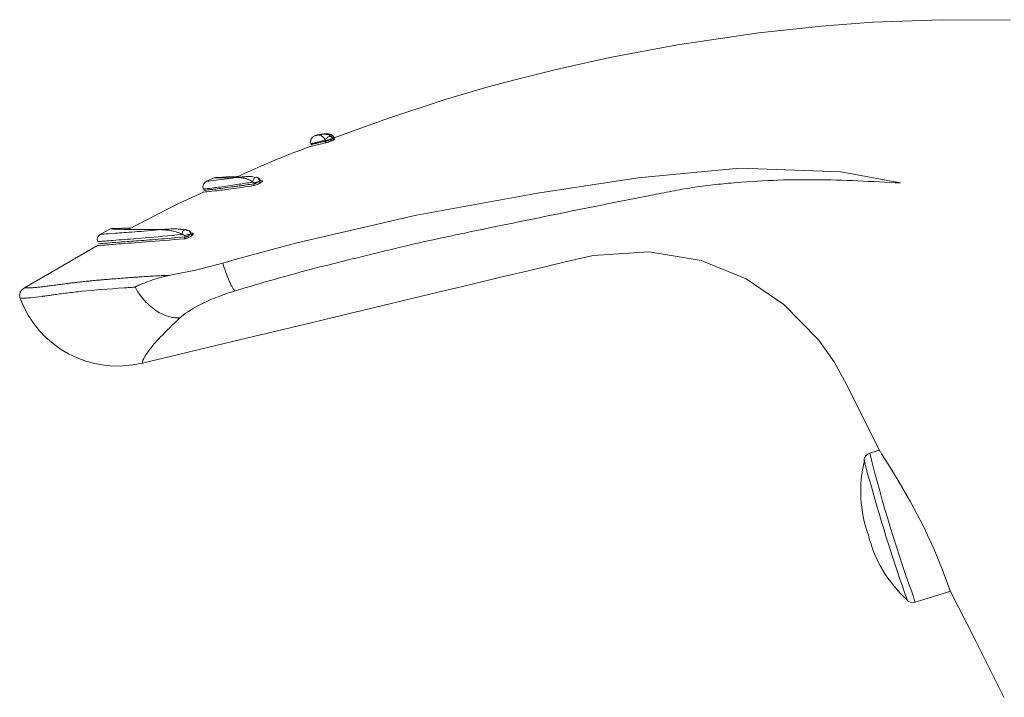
# Model space of a CAD drawing. Header units: millimetres. Extents: x 220.184 to 220.327, y 142.8 to 143.061.
# Tile 1 of 5: x 220.184 to 220.243, y 142.864 to 142.905. Entities that reach past the tile are written whole.
import ezdxf

# ---------------------------------------------------------------- set-up
doc = ezdxf.new("R2010")
doc.units = ezdxf.units.MM
doc.layers.add('SANINDUSA', color=3, linetype='Continuous')

msp = doc.modelspace()

# ---------------------------------------------------------------- linework, layer by layer
at = {"layer": 'SANINDUSA', "linetype": 'Continuous', "lineweight": 15}
for p, q in [((220.2015038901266, 142.8984538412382), (220.2014438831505, 142.8984434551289)), ((220.2019906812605, 142.8984973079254), (220.2019410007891, 142.898487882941)), ((220.2019939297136, 142.8980804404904), (220.201987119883, 142.8981041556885)), ((220.1952665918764, 142.8958666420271), (220.1948059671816, 142.8956597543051)), ((220.1975233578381, 142.8959492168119), (220.1972736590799, 142.8959364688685)), ((220.1976652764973, 142.8955027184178), (220.1976519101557, 142.8955493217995)), ((220.1890062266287, 142.8927738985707), (220.1883937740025, 142.8924499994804)), ((220.1934882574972, 142.8922887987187), (220.1934633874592, 142.8923755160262)), ((220.1882212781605, 142.8917730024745), (220.1838163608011, 142.8892125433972)), ((220.2354271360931, 142.8794122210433), (220.2348305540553, 142.8792298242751)), ((220.237578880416, 142.8702405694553), (220.239715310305, 142.8708937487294))]:
    msp.add_line(p, q, dxfattribs=at)
at = {"layer": 'SANINDUSA', "linetype": 'Continuous', "lineweight": 15, "flags": 128}
for points in [[(220.2433056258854, 142.9053909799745), (220.2392019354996, 142.9054102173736), (220.234988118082, 142.9052545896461), (220.2319152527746, 142.9050286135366), (220.2281351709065, 142.9046209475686), (220.2232156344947, 142.903894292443), (220.2191366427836, 142.9031215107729), (220.2159033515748, 142.9023934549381), (220.213495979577, 142.9017960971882), (220.211793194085, 142.9013476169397), (220.2091937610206, 142.9005896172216), (220.2055706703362, 142.8993752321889), (220.202436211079, 142.8982503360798)], [(220.1957845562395, 142.8907137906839), (220.1966736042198, 142.8909712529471), (220.2002460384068, 142.8919443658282), (220.2074718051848, 142.8936071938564), (220.2147671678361, 142.8949380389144), (220.2208470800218, 142.8958674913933), (220.2269698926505, 142.8964355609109), (220.2330772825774, 142.8962214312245), (220.2366937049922, 142.8955521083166), (220.2366938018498, 142.8955520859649)], [(220.1955809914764, 142.8958764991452), (220.1954168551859, 142.8959016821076), (220.1952585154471, 142.8958651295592)], [(220.1967487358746, 142.8959676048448), (220.1962122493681, 142.8959334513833), (220.1955357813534, 142.8958852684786)], [(220.1945751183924, 142.8949746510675), (220.1929922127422, 142.8942515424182), (220.190072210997, 142.8927472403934)], [(220.1893065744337, 142.8928104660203), (220.1891451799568, 142.8928265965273), (220.1889930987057, 142.8927808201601)], [(220.1938801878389, 142.8925099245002), (220.1938804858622, 142.8925122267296), (220.1938632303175, 142.8925363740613)], [(220.1909360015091, 142.884677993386), (220.1964417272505, 142.8859958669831), (220.2011059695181, 142.8871131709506), (220.2049446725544, 142.8880333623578), (220.2087843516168, 142.888947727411), (220.2105072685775, 142.8893584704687), (220.2123904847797, 142.889812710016), (220.214385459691, 142.8902940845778), (220.216448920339, 142.8907883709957), (220.2181383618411, 142.891176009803), (220.2215141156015, 142.8913982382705), (220.224644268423, 142.8908626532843), (220.2273624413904, 142.8897531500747), (220.2296521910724, 142.8882189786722), (220.2317412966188, 142.8860865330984), (220.2326798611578, 142.8847418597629), (220.2335372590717, 142.88315070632), (220.2354654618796, 142.8793221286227)], [(220.1926139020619, 142.8899744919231), (220.1941387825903, 142.8902838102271), (220.1957845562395, 142.8907138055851)], [(220.2354731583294, 142.8793260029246), (220.2355458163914, 142.8791899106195), (220.2359348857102, 142.8785699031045), (220.2365404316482, 142.8775929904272), (220.2372886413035, 142.876304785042), (220.2380527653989, 142.8748446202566), (220.2387077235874, 142.8734250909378), (220.2391991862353, 142.8722223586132), (220.2395250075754, 142.8713562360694), (220.2396923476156, 142.8709271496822), (220.2396929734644, 142.8709307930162)], [(220.2396913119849, 142.8709299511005), (220.2412401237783, 142.8678760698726), (220.2429312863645, 142.8644934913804)]]:
    msp.add_lwpolyline(points, dxfattribs=at)
at = {"layer": 'SANINDUSA', "linetype": 'Continuous', "lineweight": 15}
for centre, radius, start, end in [((220.2014710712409, 142.898025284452), 0.000400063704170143, 111.0781154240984, 195.993958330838), ((220.2200428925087, 142.8458633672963), 0.05525620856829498, 110.1024664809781, 115.1498150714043), ((220.1949721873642, 142.8952954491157), 0.0004004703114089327, 114.5138754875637, 195.9703030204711), ((220.1977477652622, 142.895565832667), 0.0003393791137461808, 17.7819227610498, 72.06795822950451), ((220.1885803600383, 142.8921184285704), 0.0003805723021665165, 119.410314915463, 195.9741825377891), ((220.1935304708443, 142.892361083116), 0.0003729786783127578, 20.97809017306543, 85.77258224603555), ((220.1840234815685, 142.8887561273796), 0.0005012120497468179, 114.1991820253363, 200.8476446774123), ((220.1894321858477, 142.8907667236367), 0.006271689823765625, 199.9201671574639, 283.87458265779), ((220.2420841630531, 142.8769408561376), 0.007800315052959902, 166.2147286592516, 199.8681001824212), ((220.2349345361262, 142.8787799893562), 0.0004560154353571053, 101.579269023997, 177.5487609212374), ((220.2502708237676, 142.8821658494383), 0.01611756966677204, 191.7698022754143, 197.6498273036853), ((220.3205416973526, 142.900519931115), 0.08831573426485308, 193.9495900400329, 200.0508212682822), ((220.333838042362, 142.9046946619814), 0.1026547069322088, 195.4897841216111, 199.5502181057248), ((220.2423320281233, 142.8761639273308), 0.00781200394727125, 193.8802999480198, 227.547918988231), ((220.2374198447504, 142.8706939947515), 0.0004745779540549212, 217.9165183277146, 288.8502599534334)]:
    msp.add_arc(centre, radius, start, end, dxfattribs=at)
for points, knots in [([(220.2016240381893, 142.8984710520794), (220.2014398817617, 142.898426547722), (220.2012492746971, 142.8983804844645), (220.2013333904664, 142.8984000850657), (220.201336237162, 142.8984007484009)], [0, 0, 0, 0, 0.9661574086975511, 1, 1, 1, 1]), ([(220.2015626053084, 142.8984534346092), (220.2015663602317, 142.8984534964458), (220.2015700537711, 142.8984533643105), (220.2015740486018, 142.8984531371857), (220.2015780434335, 142.8984529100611), (220.2015822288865, 142.898452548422), (220.201586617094, 142.8984520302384), (220.2015953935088, 142.8984509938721), (220.2016049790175, 142.8984493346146), (220.2016154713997, 142.8984468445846), (220.201636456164, 142.8984418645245), (220.2016610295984, 142.8984337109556), (220.201690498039, 142.8984195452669), (220.2017052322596, 142.8984124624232), (220.2017211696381, 142.8984038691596), (220.2017386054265, 142.8983930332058), (220.2017560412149, 142.8983821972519), (220.2017749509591, 142.8983691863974), (220.2017959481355, 142.8983523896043), (220.2018064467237, 142.8983439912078), (220.2018174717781, 142.898334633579), (220.201829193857, 142.8983238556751), (220.2018409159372, 142.8983130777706), (220.2018533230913, 142.898300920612), (220.2018667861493, 142.8982863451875), (220.2018735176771, 142.8982790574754), (220.2018804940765, 142.8982711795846), (220.2018878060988, 142.8982624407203), (220.201895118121, 142.898253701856), (220.2019027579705, 142.8982441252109), (220.2019109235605, 142.8982331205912), (220.2019150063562, 142.8982276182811), (220.2019192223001, 142.8982217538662), (220.2019236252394, 142.8982153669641), (220.2019280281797, 142.8982089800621), (220.201932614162, 142.8982020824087), (220.2019374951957, 142.8981943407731), (220.2019399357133, 142.8981904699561), (220.2019424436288, 142.898186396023), (220.2019450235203, 142.8981820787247), (220.2019476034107, 142.898177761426), (220.2019502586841, 142.8981731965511), (220.201953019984, 142.8981682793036), (220.2019557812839, 142.8981633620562), (220.2019586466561, 142.8981580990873), (220.2019616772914, 142.8981522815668), (220.2019647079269, 142.8981464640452), (220.2019679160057, 142.8981400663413), (220.2019712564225, 142.8981330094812)], [0, 0, 0, 0, 0.06250000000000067, 0.06250000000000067, 0.06250000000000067, 0.1250000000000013, 0.1250000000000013, 0.1250000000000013, 0.2500000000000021, 0.2500000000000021, 0.2500000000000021, 0.499999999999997, 0.499999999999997, 0.499999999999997, 0.6249999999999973, 0.6249999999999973, 0.6249999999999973, 0.7499999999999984, 0.7499999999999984, 0.7499999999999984, 0.8124999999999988, 0.8124999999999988, 0.8124999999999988, 0.8749999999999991, 0.8749999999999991, 0.8749999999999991, 0.9062499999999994, 0.9062499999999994, 0.9062499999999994, 0.9374999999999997, 0.9374999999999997, 0.9374999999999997, 0.9531249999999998, 0.9531249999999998, 0.9531249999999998, 0.9687499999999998, 0.9687499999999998, 0.9687499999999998, 0.9765624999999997, 0.9765624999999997, 0.9765624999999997, 0.9843750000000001, 0.9843750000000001, 0.9843750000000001, 0.9921874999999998, 0.9921874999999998, 0.9921874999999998, 1, 1, 1, 1]), ([(220.2024827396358, 142.8983340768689), (220.2024753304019, 142.8983446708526), (220.2024598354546, 142.8983668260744), (220.2024307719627, 142.8983952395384), (220.2023970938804, 142.8984213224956), (220.2023585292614, 142.8984444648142), (220.2023155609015, 142.8984647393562), (220.20226846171, 142.8984820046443), (220.2022176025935, 142.8984961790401), (220.2021633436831, 142.8985071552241), (220.2021061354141, 142.8985148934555), (220.2020464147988, 142.8985194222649), (220.2019379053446, 142.8985217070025), (220.2017839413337, 142.8985083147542), (220.2016799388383, 142.8984840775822), (220.2016240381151, 142.8984710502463)], [0, 0, 0, 0, 0.0263507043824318, 0.0551072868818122, 0.0870060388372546, 0.1226016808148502, 0.1623065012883, 0.2064266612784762, 0.255191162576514, 0.3087750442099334, 0.3673364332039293, 0.4310055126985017, 0.4998913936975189, 0.7311945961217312, 1, 1, 1, 1]), ([(220.2017578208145, 142.8984776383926), (220.2018017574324, 142.89848546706), (220.2019120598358, 142.8985051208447), (220.2021195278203, 142.8984840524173), (220.2022820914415, 142.8984026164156), (220.2023442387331, 142.8983491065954), (220.2023660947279, 142.8983181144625), (220.2023762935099, 142.8983036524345)], [0, 0, 0, 0, 0.2963569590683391, 0.744000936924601, 0.8908821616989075, 0.9490817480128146, 1, 1, 1, 1]), ([(220.2019712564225, 142.8981330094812), (220.2019793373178, 142.8981533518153), (220.2019914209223, 142.8981748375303), (220.2020067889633, 142.8981961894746), (220.2020221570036, 142.8982175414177), (220.2020408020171, 142.8982387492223), (220.2020616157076, 142.8982585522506), (220.2020824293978, 142.8982783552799), (220.2021054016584, 142.8982967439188), (220.2021291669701, 142.8983126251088), (220.2021529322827, 142.8983285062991), (220.2021774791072, 142.8983418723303), (220.2022013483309, 142.8983519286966), (220.2022252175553, 142.8983619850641), (220.2022483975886, 142.8983687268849), (220.2022695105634, 142.8983717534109), (220.2022906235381, 142.8983747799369), (220.2023096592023, 142.8983740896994), (220.2023254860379, 142.8983697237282), (220.2023413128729, 142.8983653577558), (220.2023539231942, 142.8983573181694), (220.2023625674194, 142.8983460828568), (220.2023712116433, 142.8983348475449), (220.2023758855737, 142.8983204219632), (220.2023763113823, 142.8983036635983)], [-2.69735160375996e-07, -2.69735160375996e-07, -2.69735160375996e-07, -2.69735160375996e-07, 0.1249997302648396, 0.1249997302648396, 0.1249997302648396, 0.2499997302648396, 0.2499997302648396, 0.2499997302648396, 0.3749997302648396, 0.3749997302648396, 0.3749997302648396, 0.4999997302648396, 0.4999997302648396, 0.4999997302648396, 0.6249997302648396, 0.6249997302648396, 0.6249997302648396, 0.7499997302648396, 0.7499997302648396, 0.7499997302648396, 0.8749997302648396, 0.8749997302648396, 0.8749997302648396, 1, 1, 1, 1]), ([(220.2019507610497, 142.8979647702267), (220.2016786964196, 142.8978994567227), (220.201149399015, 142.897772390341), (220.2010834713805, 142.8977593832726), (220.2010514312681, 142.897753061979)], [0, 0, 0, 0, 0.5140108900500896, 1, 1, 1, 1]), ([(220.2019712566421, 142.8981330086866), (220.2019287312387, 142.8981221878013), (220.2018447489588, 142.8981008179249), (220.20173114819, 142.8980720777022), (220.2016282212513, 142.8980461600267), (220.2015362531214, 142.8980231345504), (220.2014545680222, 142.8980028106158), (220.2013827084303, 142.8979850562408), (220.2013201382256, 142.8979697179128), (220.2012663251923, 142.8979566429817), (220.2012207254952, 142.8979456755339), (220.2011827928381, 142.8979366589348), (220.2011519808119, 142.8979294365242), (220.2011277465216, 142.897923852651), (220.2011095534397, 142.8979197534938), (220.2010968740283, 142.8979169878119), (220.2010891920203, 142.8979154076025), (220.2010860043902, 142.8979148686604), (220.2010865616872, 142.8979151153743), (220.2010874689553, 142.8979153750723), (220.2010874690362, 142.8979153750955)], [0, 0, 0, 0, 0.07362159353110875, 0.1453933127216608, 0.215315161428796, 0.2833871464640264, 0.3496092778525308, 0.4139815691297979, 0.4765040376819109, 0.5371767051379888, 0.5959995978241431, 0.6529727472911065, 0.7080961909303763, 0.7613699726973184, 0.812794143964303, 0.8623687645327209, 0.9100939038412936, 0.9559696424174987, 0.9999960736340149, 1, 1, 1, 1]), ([(220.201100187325, 142.8978713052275), (220.2010996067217, 142.8978710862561), (220.201098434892, 142.8978706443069), (220.2011084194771, 142.8978726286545), (220.2011275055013, 142.8978766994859), (220.2011570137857, 142.8978831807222), (220.2011971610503, 142.8978921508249), (220.2012484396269, 142.8979037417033), (220.2013175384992, 142.8979195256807), (220.2014143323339, 142.8979417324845), (220.201554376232, 142.8979744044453), (220.2017433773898, 142.8980193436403), (220.2019070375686, 142.8980592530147), (220.2019939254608, 142.898080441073)], [0, 0, 0, 0, 0.0675729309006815, 0.1363822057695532, 0.2064282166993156, 0.2777113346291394, 0.3502319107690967, 0.4239902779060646, 0.4989867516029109, 0.5977305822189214, 0.7141497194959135, 0.8482408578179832, 0.9999999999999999, 0.9999999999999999, 0.9999999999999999, 0.9999999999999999]), ([(220.2023596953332, 142.8981076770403), (220.2023419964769, 142.898100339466), (220.2023071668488, 142.8980858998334), (220.2022511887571, 142.8980639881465), (220.2021942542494, 142.8980426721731), (220.2021192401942, 142.8980159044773), (220.2020277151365, 142.8979853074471), (220.2019763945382, 142.8979716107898), (220.2019507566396, 142.8979647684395)], [0, 0, 0, 0, 0.1274905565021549, 0.2508890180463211, 0.374095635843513, 0.5010446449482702, 0.7507401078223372, 1, 1, 1, 1]), ([(220.2019939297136, 142.8980804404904), (220.2019962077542, 142.8980669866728), (220.2020007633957, 142.8980400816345), (220.2019910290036, 142.8980044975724), (220.2019736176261, 142.8979783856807), (220.2019583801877, 142.8979693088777), (220.2019507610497, 142.8979647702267)], [0, 0, 0, 0, 0.2796824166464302, 0.5593108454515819, 0.7796433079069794, 0.9999999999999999, 0.9999999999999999, 0.9999999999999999, 0.9999999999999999]), ([(220.2019712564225, 142.8981330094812), (220.2019745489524, 142.8981291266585), (220.2019777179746, 142.898124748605), (220.201980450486, 142.8981199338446), (220.2019818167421, 142.898117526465), (220.2019830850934, 142.8981149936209), (220.2019842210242, 142.89811232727), (220.2019853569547, 142.89810966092), (220.2019863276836, 142.8981069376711), (220.2019871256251, 142.8981041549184)], [0, 0, 0, 0, 0.5000000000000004, 0.5000000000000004, 0.5000000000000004, 0.7500000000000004, 0.7500000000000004, 0.7500000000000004, 1, 1, 1, 1]), ([(220.2019871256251, 142.8981041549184), (220.2020036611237, 142.8981088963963), (220.2020244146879, 142.8981148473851), (220.2020480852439, 142.8981216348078), (220.2020717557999, 142.8981284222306), (220.2020983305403, 142.8981360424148), (220.2021261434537, 142.8981440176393), (220.202153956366, 142.8981519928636), (220.2021829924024, 142.8981603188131), (220.2022114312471, 142.8981684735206), (220.2022366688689, 142.8981757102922), (220.2022614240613, 142.8981828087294), (220.2022844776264, 142.8981894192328)], [0.5140706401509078, 0.5140706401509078, 0.5140706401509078, 0.5140706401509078, 0.6390706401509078, 0.6390706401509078, 0.6390706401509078, 0.7640706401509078, 0.7640706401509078, 0.7640706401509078, 0.8890706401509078, 0.8890706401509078, 0.8890706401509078, 1, 1, 1, 1]), ([(220.2019939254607, 142.8980804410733), (220.2020028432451, 142.8980826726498), (220.2020210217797, 142.898087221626), (220.202055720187, 142.8980980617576), (220.2020957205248, 142.8981117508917), (220.2021405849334, 142.8981283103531), (220.2021885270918, 142.8981472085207), (220.2022380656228, 142.8981679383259), (220.2022688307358, 142.8981821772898), (220.202284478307, 142.8981894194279)], [0, 0, 0, 0, 0.1276183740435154, 0.2601447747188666, 0.3976935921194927, 0.5403669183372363, 0.6882560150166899, 0.8414426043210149, 1, 1, 1, 1]), ([(220.2023596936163, 142.8981076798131), (220.2023530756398, 142.8981083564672), (220.2023398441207, 142.8981097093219), (220.202317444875, 142.8981308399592), (220.2022981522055, 142.8981587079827), (220.2022890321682, 142.8981791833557), (220.2022844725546, 142.8981894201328)], [0, 0, 0, 0, 0.2797462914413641, 0.5593051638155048, 0.7796721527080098, 1, 1, 1, 1]), ([(220.2022844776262, 142.8981894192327), (220.2022973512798, 142.8981950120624), (220.2023216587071, 142.8982055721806), (220.2023506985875, 142.8982192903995), (220.2023722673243, 142.8982300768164), (220.2023873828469, 142.8982382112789), (220.2024092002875, 142.8982510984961), (220.2024196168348, 142.8982632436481), (220.2024034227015, 142.8982632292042), (220.202397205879, 142.8982632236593)], [0, 0, 0, 0, 0.1289435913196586, 0.2434652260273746, 0.343520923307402, 0.4290994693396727, 0.5002029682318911, 0.8081311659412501, 1, 1, 1, 1]), ([(220.2025195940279, 142.8982052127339), (220.2025258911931, 142.8982057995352), (220.2025382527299, 142.8982069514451), (220.2025432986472, 142.8982033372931), (220.2025372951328, 142.8981956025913), (220.2025201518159, 142.8981838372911), (220.2024932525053, 142.8981687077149), (220.2024565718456, 142.8981505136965), (220.2024122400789, 142.8981300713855), (220.2023772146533, 142.8981151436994), (220.2023596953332, 142.8981076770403)], [0, 0, 0, 0, 0.1278111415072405, 0.2508973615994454, 0.373585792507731, 0.5002308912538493, 0.6251366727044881, 0.7500080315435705, 0.8749568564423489, 1, 1, 1, 1]), ([(220.202397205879, 142.8982632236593), (220.202396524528, 142.8982648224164), (220.2023958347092, 142.8982664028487), (220.2023951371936, 142.8982679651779), (220.2023893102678, 142.8982810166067), (220.2023828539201, 142.898292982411), (220.2023763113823, 142.8983036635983)], [0.4401471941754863, 0.4401471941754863, 0.4401471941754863, 0.4401471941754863, 0.4999999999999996, 0.4999999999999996, 0.4999999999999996, 1, 1, 1, 1]), ([(220.2024049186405, 142.898251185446), (220.2024095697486, 142.8982426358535), (220.2024211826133, 142.8982212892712), (220.2024524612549, 142.8982030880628), (220.2024880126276, 142.8981964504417), (220.202509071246, 142.8982022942), (220.2025195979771, 142.8982052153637)], [0, 0, 0, 0, 0.2058787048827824, 0.5140369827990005, 0.7570779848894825, 1, 1, 1, 1]), ([(220.2025039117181, 142.8982938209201), (220.2025007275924, 142.8983008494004), (220.2024944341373, 142.8983147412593), (220.2024866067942, 142.8983276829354), (220.2024827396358, 142.8983340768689)], [0, 0, 0, 0, 0.505942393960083, 1, 1, 1, 1]), ([(220.1976313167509, 142.8953919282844), (220.1971582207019, 142.895320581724), (220.196216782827, 142.895178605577), (220.1952529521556, 142.8950612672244), (220.1946428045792, 142.8949956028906), (220.1945909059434, 142.894995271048), (220.1945657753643, 142.8949951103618)], [0, 0, 0, 0, 0.2551440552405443, 0.5077241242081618, 0.7616280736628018, 1, 1, 1, 1]), ([(220.197582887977, 142.8956034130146), (220.1972996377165, 142.8955568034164), (220.196829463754, 142.8954794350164), (220.1962220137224, 142.8953900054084), (220.1957339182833, 142.8953209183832), (220.1951557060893, 142.8952451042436), (220.1946784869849, 142.8951887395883), (220.1946291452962, 142.895187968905), (220.1946067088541, 142.8951876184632)], [0, 0, 0, 0, 0.1551117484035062, 0.2574737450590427, 0.391595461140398, 0.5140898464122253, 0.7790490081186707, 1, 1, 1, 1]), ([(220.1946106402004, 142.8951127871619), (220.1946093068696, 142.8951122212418), (220.1946066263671, 142.895111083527), (220.1946161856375, 142.8951107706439), (220.1946359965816, 142.8951115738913), (220.1946673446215, 142.895113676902), (220.1947102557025, 142.8951171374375), (220.1947650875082, 142.8951220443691), (220.1948320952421, 142.8951284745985), (220.1949115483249, 142.8951365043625), (220.1950036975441, 142.8951462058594), (220.1951087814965, 142.8951576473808), (220.1952270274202, 142.8951708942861), (220.195433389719, 142.895194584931), (220.1957763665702, 142.8952354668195), (220.1961960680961, 142.8952898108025), (220.1965667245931, 142.8953399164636), (220.1968565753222, 142.8953804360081), (220.1972231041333, 142.8954339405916), (220.1975107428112, 142.8954786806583), (220.1976652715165, 142.8955027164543)], [0, 0, 0, 0, 0.03935069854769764, 0.07910988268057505, 0.1192786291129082, 0.1598579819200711, 0.2008489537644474, 0.2422525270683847, 0.2840696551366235, 0.3263012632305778, 0.3689482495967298, 0.4120114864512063, 0.455491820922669, 0.4993900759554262, 0.6185130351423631, 0.7484321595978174, 0.7948138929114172, 0.8522030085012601, 0.920598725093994, 1, 1, 1, 1]), ([(220.196645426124, 142.8958834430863), (220.1960978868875, 142.895811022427), (220.1950206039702, 142.8956685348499), (220.1948880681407, 142.895664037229), (220.1948228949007, 142.8956618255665)], [0, 0, 0, 0, 0.5082594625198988, 1, 1, 1, 1]), ([(220.1952702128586, 142.8958655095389), (220.1953137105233, 142.8958595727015), (220.195402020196, 142.8958475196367), (220.1962268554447, 142.8958713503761), (220.1966454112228, 142.8958834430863)], [0, 0, 0, 0, 0.4925583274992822, 0.9999999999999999, 0.9999999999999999, 0.9999999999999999, 0.9999999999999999]), ([(220.1965091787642, 142.8890306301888), (220.1973214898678, 142.8892775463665), (220.1981434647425, 142.8895179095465), (220.1997822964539, 142.8899831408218), (220.2006010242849, 142.8902071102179), (220.2022387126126, 142.8906304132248), (220.2030687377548, 142.8908320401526), (220.2041175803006, 142.8910878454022), (220.2043279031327, 142.891139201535), (220.2047495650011, 142.8912427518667), (220.2049619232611, 142.8912952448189), (220.2055913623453, 142.8914521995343), (220.2059982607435, 142.8915536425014), (220.207231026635, 142.8918476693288), (220.2080599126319, 142.8920326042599), (220.2097287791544, 142.8923922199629), (220.2105698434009, 142.8925677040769), (220.2130924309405, 142.8930909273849), (220.2147766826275, 142.8934338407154), (220.2181305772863, 142.8941158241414), (220.2198006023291, 142.8944501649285), (220.2218915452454, 142.8948576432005), (220.2223105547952, 142.894939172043), (220.2229354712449, 142.8950604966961), (220.2231433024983, 142.8951007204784), (220.2235555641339, 142.8951778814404), (220.2237581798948, 142.8952143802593), (220.2241662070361, 142.8952795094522), (220.224374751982, 142.8953086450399), (220.2247917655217, 142.8953644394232), (220.2250004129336, 142.8953907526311), (220.2256271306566, 142.8954649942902), (220.2260463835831, 142.8955082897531), (220.2281455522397, 142.8956990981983), (220.2298329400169, 142.895761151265), (220.2324024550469, 142.8957402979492), (220.2332604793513, 142.8957146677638), (220.2349749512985, 142.8956418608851), (220.2358331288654, 142.895594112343), (220.2366938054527, 142.8955520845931)], [0, 0, 0, 0, 0.0625000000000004, 0.0625000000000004, 0.1250000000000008, 0.1250000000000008, 0.1875000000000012, 0.1875000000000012, 0.2031250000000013, 0.2031250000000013, 0.2187500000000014, 0.2187500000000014, 0.2500000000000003, 0.2500000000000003, 0.3125000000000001, 0.3125000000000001, 0.3749999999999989, 0.3749999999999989, 0.4999999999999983, 0.4999999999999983, 0.6249999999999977, 0.6249999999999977, 0.6562499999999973, 0.6562499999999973, 0.6718749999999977, 0.6718749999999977, 0.687499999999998, 0.687499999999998, 0.7031249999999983, 0.7031249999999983, 0.7187499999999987, 0.7187499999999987, 0.7499999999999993, 0.7499999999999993, 0.8749999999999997, 0.8749999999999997, 0.9374999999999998, 0.9374999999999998, 1, 1, 1, 1]), ([(220.1975828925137, 142.8956034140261), (220.1975728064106, 142.8956132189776), (220.1975506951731, 142.8956347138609), (220.1975146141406, 142.8956617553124), (220.1974733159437, 142.8956886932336), (220.1974269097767, 142.895714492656), (220.1973756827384, 142.8957392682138), (220.1973198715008, 142.8957627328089), (220.1972597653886, 142.8957847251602), (220.1971956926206, 142.8958050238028), (220.1971279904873, 142.8958234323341), (220.1970124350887, 142.8958498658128), (220.1968432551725, 142.8958764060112), (220.1967156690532, 142.8958809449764), (220.1966454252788, 142.8958834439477)], [0, 0, 0, 0, 0.02547000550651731, 0.05583656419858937, 0.09147394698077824, 0.1326073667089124, 0.179377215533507, 0.2318731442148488, 0.2901533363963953, 0.3542561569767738, 0.4242075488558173, 0.5000260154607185, 0.7247344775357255, 1, 1, 1, 1]), ([(220.1971290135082, 142.8959289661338), (220.1971629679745, 142.8959326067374), (220.1973010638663, 142.8959474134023), (220.1975179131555, 142.8959409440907), (220.1977038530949, 142.8958956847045), (220.1977592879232, 142.8958821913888)], [0, 0, 0, 0, 0.1862231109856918, 0.7573862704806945, 0.9999999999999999, 0.9999999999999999, 0.9999999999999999, 0.9999999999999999]), ([(220.1975828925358, 142.8956034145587), (220.1975840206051, 142.895629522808), (220.1975885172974, 142.8956565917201), (220.1975961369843, 142.8956831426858), (220.1976037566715, 142.8957096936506), (220.197614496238, 142.8957357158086), (220.1976277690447, 142.8957597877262), (220.1976410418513, 142.8957838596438), (220.1976568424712, 142.8958059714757), (220.1976743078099, 142.8958249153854), (220.1976917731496, 142.8958438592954), (220.1977108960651, 142.8958596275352), (220.1977306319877, 142.8958713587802), (220.1977503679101, 142.8958830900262), (220.1977707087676, 142.8958907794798), (220.1977905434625, 142.8958940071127), (220.1978103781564, 142.8958972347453), (220.1978296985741, 142.8958959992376), (220.1978474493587, 142.8958903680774), (220.1978652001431, 142.8958847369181), (220.197881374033, 142.8958747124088), (220.1978950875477, 142.8958608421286), (220.1979088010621, 142.8958469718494), (220.1979200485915, 142.8958292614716), (220.1979282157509, 142.8958086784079)], [1.235638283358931e-08, 1.235638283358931e-08, 1.235638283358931e-08, 1.235638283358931e-08, 0.1250000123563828, 0.1250000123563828, 0.1250000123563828, 0.2500000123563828, 0.2500000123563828, 0.2500000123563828, 0.3750000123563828, 0.3750000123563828, 0.3750000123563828, 0.5000000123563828, 0.5000000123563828, 0.5000000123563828, 0.6250000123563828, 0.6250000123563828, 0.6250000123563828, 0.7500000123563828, 0.7500000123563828, 0.7500000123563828, 0.8750000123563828, 0.8750000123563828, 0.8750000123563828, 1, 1, 1, 1]), ([(220.1976519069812, 142.8955493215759), (220.1976501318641, 142.8955535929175), (220.1976462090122, 142.8955630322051), (220.19763541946, 142.895574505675), (220.1976214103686, 142.8955851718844), (220.1976034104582, 142.895595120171), (220.1975901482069, 142.8956004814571), (220.1975828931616, 142.8956034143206)], [0, 0, 0, 0, 0.1266117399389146, 0.2798007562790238, 0.4725440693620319, 0.7114579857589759, 0.9999999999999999, 0.9999999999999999, 0.9999999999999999, 0.9999999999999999]), ([(220.1980835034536, 142.8955720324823), (220.1980731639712, 142.8955656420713), (220.1980526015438, 142.8955529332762), (220.19801761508, 142.8955334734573), (220.1979556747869, 142.8955013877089), (220.1978582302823, 142.8954576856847), (220.1977534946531, 142.8954210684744), (220.1976785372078, 142.8954006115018), (220.1976470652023, 142.8953948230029), (220.1976313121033, 142.895391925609)], [0, 0, 0, 0, 0.08408055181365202, 0.167213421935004, 0.2507117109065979, 0.5000869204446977, 0.7493810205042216, 0.8745543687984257, 1, 1, 1, 1]), ([(220.1976652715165, 142.8955027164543), (220.1976702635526, 142.8954809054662), (220.1976696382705, 142.8954575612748), (220.1976635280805, 142.8954376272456), (220.1976574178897, 142.8954176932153), (220.1976458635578, 142.8954013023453), (220.1976313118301, 142.895391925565)], [0, 0, 0, 0, 0.5, 0.5, 0.5, 1, 1, 1, 1]), ([(220.1979846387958, 142.8956447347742), (220.197937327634, 142.8956311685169), (220.1978745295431, 142.8956131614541), (220.197751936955, 142.8955780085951), (220.1976928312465, 142.8955610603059), (220.1976519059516, 142.8955493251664)], [0, 0, 0, 0, 0.5, 0.5, 1, 1, 1, 1]), ([(220.1976652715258, 142.8955027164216), (220.1976766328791, 142.8955043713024), (220.1976993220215, 142.895507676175), (220.1977396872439, 142.8955184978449), (220.1977828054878, 142.8955331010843), (220.1978398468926, 142.8955565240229), (220.1979144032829, 142.8955945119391), (220.1979600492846, 142.895627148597), (220.197984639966, 142.8956447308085)], [0, 0, 0, 0, 0.1245684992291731, 0.2487689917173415, 0.373107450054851, 0.4980881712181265, 0.7296071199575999, 1, 1, 1, 1]), ([(220.19800065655, 142.8957354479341), (220.1979997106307, 142.8957367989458), (220.1979987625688, 142.8957381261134), (220.1979978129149, 142.8957394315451), (220.1979931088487, 142.8957458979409), (220.1979884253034, 142.8957517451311), (220.1979837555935, 142.8957571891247), (220.1979744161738, 142.8957680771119), (220.1979651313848, 142.8957773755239), (220.1979558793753, 142.8957858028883), (220.1979466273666, 142.8957942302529), (220.197937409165, 142.8958017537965), (220.1979282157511, 142.8958086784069)], [0.3497650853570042, 0.3497650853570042, 0.3497650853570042, 0.3497650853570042, 0.3749999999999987, 0.3749999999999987, 0.3749999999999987, 0.4999999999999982, 0.4999999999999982, 0.4999999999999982, 0.7499999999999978, 0.7499999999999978, 0.7499999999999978, 1, 1, 1, 1]), ([(220.1979846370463, 142.8956447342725), (220.1979917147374, 142.8956490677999), (220.1980114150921, 142.8956611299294), (220.1980396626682, 142.8956865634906), (220.1980584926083, 142.8957119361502), (220.198049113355, 142.8957266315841), (220.1980250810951, 142.8957341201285), (220.1980080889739, 142.8957350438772), (220.1980006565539, 142.8957354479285)], [0, 0, 0, 0, 0.08859878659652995, 0.246609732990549, 0.4925031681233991, 0.7398609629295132, 0.8862141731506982, 1, 1, 1, 1]), ([(220.1979846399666, 142.8956447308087), (220.1979953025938, 142.8956227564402), (220.1980117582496, 142.8956025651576), (220.1980298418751, 142.895589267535), (220.1980479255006, 142.8955759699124), (220.1980674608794, 142.8955696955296), (220.1980835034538, 142.895572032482)], [0, 0, 0, 0, 0.5, 0.5, 0.5, 1, 1, 1, 1]), ([(220.1980514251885, 142.8956847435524), (220.1980533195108, 142.89568352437), (220.1980638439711, 142.8956767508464), (220.1980868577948, 142.8956769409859), (220.1981050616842, 142.8956840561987), (220.1981141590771, 142.8956876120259)], [0, 0, 0, 0, 0.09894104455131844, 0.549695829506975, 1, 1, 1, 1]), ([(220.1981801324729, 142.8956611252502), (220.1981801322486, 142.8956611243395), (220.1981775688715, 142.8956507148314), (220.1981604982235, 142.8956246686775), (220.1981091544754, 142.8955895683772), (220.1980835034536, 142.8955720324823)], [0, 0, 0, 0, 4.378034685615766e-05, 0.5004280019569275, 1, 1, 1, 1]), ([(220.1981141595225, 142.8956876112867), (220.198125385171, 142.8956879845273), (220.1981472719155, 142.8956887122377), (220.1981688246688, 142.8956840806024), (220.1981810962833, 142.8956753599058), (220.1981804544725, 142.8956658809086), (220.1981801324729, 142.8956611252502)], [0, 0, 0, 0, 0.2624916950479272, 0.5117823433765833, 0.7550588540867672, 1, 1, 1, 1]), ([(220.1933292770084, 142.8924378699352), (220.1925426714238, 142.8923655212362), (220.1909837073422, 142.892222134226), (220.1893828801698, 142.8921004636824), (220.1883777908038, 142.8920209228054), (220.1882890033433, 142.8920183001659), (220.1882470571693, 142.8920170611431)], [0, 0, 0, 0, 0.2588451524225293, 0.5130020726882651, 0.7699258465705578, 1, 1, 1, 1]), ([(220.1884114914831, 142.892451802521), (220.1884395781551, 142.8924518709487), (220.1884982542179, 142.8924520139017), (220.1892252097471, 142.8925123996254), (220.1903807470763, 142.8925895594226), (220.1915239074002, 142.8926841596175), (220.1920974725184, 142.8927316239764)], [0, 0, 0, 0, 0.2348298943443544, 0.4905847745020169, 0.7444078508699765, 1, 1, 1, 1]), ([(220.1890053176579, 142.8927810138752), (220.1890267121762, 142.8927760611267), (220.1890706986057, 142.8927658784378), (220.1896787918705, 142.8927528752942), (220.1906435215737, 142.8927353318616), (220.1916140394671, 142.8927328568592), (220.1920974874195, 142.8927316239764)], [0, 0, 0, 0, 0.2394714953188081, 0.4923455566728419, 0.7471200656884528, 1, 1, 1, 1]), ([(220.1902184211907, 142.8928225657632), (220.1901334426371, 142.8928213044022), (220.1896772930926, 142.8928145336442), (220.1894630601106, 142.8928068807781), (220.1892887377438, 142.8928006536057)], [0, 0, 0, 0, 0.1862953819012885, 1, 1, 1, 1]), ([(220.1920974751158, 142.8927316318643), (220.1921192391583, 142.8927305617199), (220.1921408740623, 142.8927292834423), (220.1921628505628, 142.8927278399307), (220.192184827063, 142.8927263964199), (220.1922070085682, 142.8927247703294), (220.192229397, 142.892722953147), (220.1922741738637, 142.8927193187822), (220.1923197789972, 142.8927149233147), (220.1923662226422, 142.892709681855), (220.1924591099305, 142.8926991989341), (220.1925553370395, 142.8926854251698), (220.1926555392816, 142.8926668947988), (220.1927056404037, 142.8926576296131), (220.1927567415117, 142.8926471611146), (220.1928090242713, 142.8926350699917), (220.1928613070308, 142.8926229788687), (220.1929147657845, 142.8926092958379), (220.1929697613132, 142.8925931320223), (220.1930247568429, 142.8925769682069), (220.1930811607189, 142.8925585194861), (220.1931400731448, 142.8925351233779), (220.1931695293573, 142.8925234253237), (220.193199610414, 142.8925104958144), (220.193230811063, 142.8924951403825), (220.193246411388, 142.8924874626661), (220.1932622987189, 142.8924791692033), (220.1932786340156, 142.8924698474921), (220.1932949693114, 142.8924605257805), (220.1933116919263, 142.8924502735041), (220.1933292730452, 142.8924378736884)], [0, 0, 0, 0, 0.06250000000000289, 0.06250000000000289, 0.06250000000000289, 0.1250000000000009, 0.1250000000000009, 0.1250000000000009, 0.2500000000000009, 0.2500000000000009, 0.2500000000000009, 0.5000000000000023, 0.5000000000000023, 0.5000000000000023, 0.6250000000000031, 0.6250000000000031, 0.6250000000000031, 0.7500000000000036, 0.7500000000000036, 0.7500000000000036, 0.8750000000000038, 0.8750000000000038, 0.8750000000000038, 0.9375000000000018, 0.9375000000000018, 0.9375000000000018, 0.9687500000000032, 0.9687500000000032, 0.9687500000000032, 1, 1, 1, 1]), ([(220.1920974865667, 142.8927316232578), (220.1921145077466, 142.892733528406), (220.1921790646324, 142.8927407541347), (220.1922950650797, 142.8927523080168), (220.1924582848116, 142.892764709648), (220.1926319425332, 142.8927735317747), (220.1928189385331, 142.8927772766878), (220.1929986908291, 142.8927747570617), (220.1931708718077, 142.8927650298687), (220.1933220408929, 142.8927492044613), (220.1934510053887, 142.8927270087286), (220.1935569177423, 142.8927023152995), (220.1936201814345, 142.8926764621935), (220.1936475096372, 142.8926652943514)], [0, 0, 0, 0, 0.03734360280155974, 0.1416345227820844, 0.2477521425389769, 0.3794745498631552, 0.4952174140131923, 0.6180108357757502, 0.7250864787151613, 0.8165774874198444, 0.8926659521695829, 0.9536345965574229, 1, 1, 1, 1]), ([(220.1934633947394, 142.89237551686), (220.1934616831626, 142.8923791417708), (220.1934576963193, 142.8923875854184), (220.1934464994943, 142.8923970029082), (220.1934317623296, 142.8924062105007), (220.1934123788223, 142.8924148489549), (220.1933886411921, 142.8924231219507), (220.1933603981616, 142.8924310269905), (220.193340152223, 142.8924354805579), (220.1933292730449, 142.8924378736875)], [0, 0, 0, 0, 0.06137306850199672, 0.1429587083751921, 0.2517802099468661, 0.3907922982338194, 0.5613881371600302, 0.7643114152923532, 1, 1, 1, 1]), ([(220.1935578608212, 142.8927327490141), (220.1935574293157, 142.8927329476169), (220.1935402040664, 142.892740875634), (220.1935002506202, 142.8927338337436), (220.1934448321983, 142.8927093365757), (220.1933946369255, 142.8926597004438), (220.1933562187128, 142.8925936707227), (220.1933315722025, 142.8925164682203), (220.1933300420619, 142.8924640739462), (220.1933292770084, 142.8924378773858)], [0, 0, 0, 0, 0.004264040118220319, 0.1702160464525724, 0.3361957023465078, 0.5021456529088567, 0.6681087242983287, 0.8340580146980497, 0.9999999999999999, 0.9999999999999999, 0.9999999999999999, 0.9999999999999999]), ([(220.1939654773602, 142.8924207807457), (220.1939578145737, 142.8924126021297), (220.1939426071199, 142.8923963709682), (220.1939118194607, 142.8923705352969), (220.1938698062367, 142.8923399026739), (220.1938135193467, 142.8923047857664), (220.1937416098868, 142.8922675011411), (220.1936654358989, 142.8922343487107), (220.193589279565, 142.8922079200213), (220.1935165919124, 142.8921884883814), (220.1934763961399, 142.8921834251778), (220.1934562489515, 142.8921808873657)], [0, 0, 0, 0, 0.08405410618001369, 0.1668125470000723, 0.2500411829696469, 0.3759328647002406, 0.5003879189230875, 0.6257338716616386, 0.7502363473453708, 0.874811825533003, 1, 1, 1, 1]), ([(220.193845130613, 142.8924849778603), (220.193807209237, 142.8924741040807), (220.1937383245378, 142.8924543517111), (220.1935909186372, 142.8924120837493), (220.1935141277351, 142.8923900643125), (220.1934633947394, 142.89237551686)], [0, 0, 0, 0, 0.5, 0.5, 1, 1, 1, 1]), ([(220.1934882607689, 142.8922887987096), (220.1934997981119, 142.8922894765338), (220.1935227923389, 142.8922908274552), (220.1935629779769, 142.8922995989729), (220.1936053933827, 142.8923128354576), (220.1936490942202, 142.8923306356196), (220.1937088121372, 142.8923606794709), (220.193788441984, 142.8924150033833), (220.1938246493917, 142.8924597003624), (220.1938451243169, 142.892484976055)], [0, 0, 0, 0, 0.09895615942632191, 0.1972222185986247, 0.2954815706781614, 0.3944177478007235, 0.4947004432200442, 0.7142581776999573, 1, 1, 1, 1]), ([(220.1938451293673, 142.8924849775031), (220.1938505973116, 142.8924921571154), (220.1938607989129, 142.8925055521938), (220.1938657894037, 142.8925215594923), (220.1938652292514, 142.8925329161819), (220.193860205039, 142.8925424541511), (220.1938501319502, 142.8925505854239), (220.193833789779, 142.8925562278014), (220.1938136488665, 142.8925610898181), (220.1937973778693, 142.8925628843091), (220.1937898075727, 142.8925637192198)], [0, 0, 0, 0, 0.1569464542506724, 0.292816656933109, 0.4071577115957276, 0.4998468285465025, 0.64111986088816, 0.749925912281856, 0.8836497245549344, 1, 1, 1, 1]), ([(220.1938451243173, 142.8924849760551), (220.1938504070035, 142.8924739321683), (220.1938577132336, 142.8924634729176), (220.1938665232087, 142.8924543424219), (220.1938753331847, 142.8924452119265), (220.1938856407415, 142.8924374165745), (220.1938967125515, 142.8924315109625), (220.1939077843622, 142.8924256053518), (220.1939196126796, 142.892421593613), (220.193931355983, 142.892419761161), (220.1939430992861, 142.89241792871), (220.1939547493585, 142.8924182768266), (220.19396547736, 142.8924207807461)], [0, 0, 0, 0, 0.25, 0.25, 0.25, 0.5, 0.5, 0.5, 0.75, 0.75, 0.75, 1, 1, 1, 1]), ([(220.1938995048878, 142.8925196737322), (220.1939141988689, 142.8925192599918), (220.1939425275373, 142.8925184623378), (220.1939728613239, 142.8925103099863), (220.1939940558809, 142.8924940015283), (220.1939989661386, 142.8924657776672), (220.1939766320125, 142.8924357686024), (220.1939654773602, 142.8924207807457)], [0, 0, 0, 0, 0.1781092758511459, 0.3433785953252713, 0.5010304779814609, 0.7507925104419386, 1, 1, 1, 1]), ([(220.193456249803, 142.8921808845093), (220.1926514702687, 142.8921122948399), (220.1910460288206, 142.8919754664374), (220.1893960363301, 142.8918637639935), (220.1883710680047, 142.8917768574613), (220.1882832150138, 142.8917720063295), (220.1882418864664, 142.891769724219)], [0, 0, 0, 0, 0.2580430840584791, 0.5147659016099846, 0.7717320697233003, 1, 1, 1, 1]), ([(220.1882747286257, 142.8918822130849), (220.1882887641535, 142.8918818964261), (220.1883191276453, 142.8918812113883), (220.1887529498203, 142.8919220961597), (220.1894779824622, 142.8919780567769), (220.1905181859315, 142.8920491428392), (220.1918254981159, 142.8921489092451), (220.1929346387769, 142.8922422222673), (220.1934882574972, 142.8922887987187)], [0, 0, 0, 0, 0.1456008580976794, 0.3149828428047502, 0.4854104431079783, 0.6499854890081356, 0.8252930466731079, 1, 1, 1, 1]), ([(220.1934882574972, 142.8922887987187), (220.1934895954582, 142.8922768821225), (220.1934922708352, 142.8922530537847), (220.1934850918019, 142.8922211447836), (220.1934727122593, 142.8921963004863), (220.193461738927, 142.8921860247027), (220.193456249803, 142.8921808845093)], [0, 0, 0, 0, 0.2797769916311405, 0.559440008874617, 0.7796213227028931, 0.9999999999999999, 0.9999999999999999, 0.9999999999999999, 0.9999999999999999]), ([(220.1957845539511, 142.8907137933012), (220.1958397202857, 142.8905298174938), (220.1959022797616, 142.8903368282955), (220.1960348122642, 142.8899631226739), (220.196104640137, 142.8897830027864), (220.1962396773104, 142.8894693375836), (220.1963046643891, 142.8893363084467), (220.1964194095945, 142.8891356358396), (220.1964690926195, 142.8890679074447), (220.1965091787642, 142.8890306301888)], [0, 0, 0, 0, 0.25, 0.25, 0.5, 0.5, 0.75, 0.75, 1, 1, 1, 1]), ([(220.1858745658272, 142.8894106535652), (220.1859203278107, 142.8894167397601), (220.1860117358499, 142.8894288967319), (220.1861075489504, 142.8894415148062), (220.1861553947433, 142.889447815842)], [0, 0, 0, 0, 0.5006341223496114, 1, 1, 1, 1]), ([(220.1861553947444, 142.8894478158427), (220.1862189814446, 142.8894561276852), (220.1863460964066, 142.8894727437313), (220.1865460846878, 142.8894982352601), (220.1867528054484, 142.8895238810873), (220.1869669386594, 142.8895495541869), (220.1871885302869, 142.8895750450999), (220.1874170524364, 142.8896002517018), (220.1875754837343, 142.8896166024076), (220.1876547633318, 142.8896247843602)], [0, 0, 0, 0, 0.1429009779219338, 0.2856706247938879, 0.428376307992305, 0.5710882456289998, 0.7138791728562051, 0.8568240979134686, 1, 1, 1, 1]), ([(220.1876547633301, 142.889624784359), (220.187736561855, 142.8896329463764), (220.1879003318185, 142.8896492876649), (220.1881551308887, 142.8896727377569), (220.1884169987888, 142.8896956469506), (220.1886859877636, 142.8897181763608), (220.1888710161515, 142.8897330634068), (220.1889636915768, 142.8897405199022)], [0, 0, 0, 0, 0.1989736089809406, 0.3983678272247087, 0.5982753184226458, 0.7987876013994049, 0.9999999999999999, 0.9999999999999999, 0.9999999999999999, 0.9999999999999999]), ([(220.1900605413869, 142.8898265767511), (220.1900037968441, 142.8898221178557), (220.1899473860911, 142.8898176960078), (220.1898913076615, 142.889813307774), (220.1895854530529, 142.8897893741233), (220.1892894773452, 142.8897664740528), (220.1890032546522, 142.8897436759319), (220.1889900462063, 142.8897426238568), (220.1889768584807, 142.8897415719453), (220.188963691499, 142.8897405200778)], [0.8735578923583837, 0.8735578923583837, 0.8735578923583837, 0.8735578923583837, 0.8792875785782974, 0.8792875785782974, 0.8792875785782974, 0.9105375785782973, 0.9105375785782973, 0.9105375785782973, 0.911979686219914, 0.911979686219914, 0.911979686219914, 0.911979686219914]), ([(220.1926139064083, 142.8899744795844), (220.1925499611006, 142.8899626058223), (220.1924182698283, 142.8899381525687), (220.1922200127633, 142.8898932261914), (220.1919967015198, 142.8898361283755), (220.1917418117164, 142.8897611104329), (220.191378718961, 142.889640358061), (220.1910489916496, 142.8895121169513), (220.1907764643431, 142.8893982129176), (220.1906491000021, 142.8893431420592), (220.1905751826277, 142.8893109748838), (220.1905400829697, 142.8892949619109), (220.1905177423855, 142.8892845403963), (220.1905030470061, 142.8892754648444), (220.190492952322, 142.8892708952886), (220.1904907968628, 142.8892658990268), (220.1904902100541, 142.8892645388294)], [0, 0, 0, 0, 0.07869097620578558, 0.1620590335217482, 0.2500814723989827, 0.3663288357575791, 0.5001588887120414, 0.7501688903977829, 0.8502027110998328, 0.9252061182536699, 0.9552818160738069, 0.9712763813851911, 0.9837181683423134, 0.9926145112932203, 0.9979893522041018, 1, 1, 1, 1]), ([(220.1917284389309, 142.8899384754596), (220.1915676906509, 142.8899296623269), (220.1912587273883, 142.8899127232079), (220.1909556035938, 142.8898923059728), (220.1908101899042, 142.8898825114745)], [0, 0, 0, 0, 0.5202828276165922, 1, 1, 1, 1]), ([(220.1844049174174, 142.8892351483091), (220.1844283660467, 142.889237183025), (220.1844751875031, 142.8892412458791), (220.1845260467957, 142.8892460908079), (220.1845514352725, 142.8892485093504)], [0, 0, 0, 0, 0.500809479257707, 1, 1, 1, 1]), ([(220.1845514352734, 142.8892485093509), (220.1845897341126, 142.8892522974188), (220.1846661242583, 142.8892598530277), (220.1847911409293, 142.8892733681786), (220.1849232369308, 142.8892884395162), (220.1850630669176, 142.8893051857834), (220.1852103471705, 142.8893235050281), (220.1853650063, 142.8893433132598), (220.1855271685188, 142.8893645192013), (220.1856960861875, 142.8893868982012), (220.1858151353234, 142.8894027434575), (220.1858745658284, 142.889410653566)], [0, 0, 0, 0, 0.1132308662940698, 0.2258481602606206, 0.3378858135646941, 0.4493787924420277, 0.5603633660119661, 0.6708772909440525, 0.7809600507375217, 0.8906530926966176, 1, 1, 1, 1]), ([(220.1855685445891, 142.8887964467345), (220.1858118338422, 142.8888296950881), (220.186077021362, 142.8888656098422), (220.1866534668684, 142.8889381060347), (220.186964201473, 142.8889745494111), (220.187292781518, 142.889008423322)], [0, 0, 0, 0, 0.5, 0.5, 1, 1, 1, 1]), ([(220.189923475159, 142.8892229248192), (220.1900161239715, 142.8892297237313), (220.1901096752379, 142.8892365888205), (220.1902985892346, 142.8892504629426), (220.190394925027, 142.8892581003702), (220.1904902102, 142.8892645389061)], [0, 0, 0, 0, 0.5, 0.5, 1, 1, 1, 1]), ([(220.190490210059, 142.8892645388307), (220.1904957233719, 142.8892543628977), (220.1905012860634, 142.8892441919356), (220.190506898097, 142.889234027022), (220.1905915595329, 142.8890806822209), (220.190687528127, 142.8889286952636), (220.1907938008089, 142.8887821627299), (220.190900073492, 142.8886356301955), (220.1910166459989, 142.8884945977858), (220.1911413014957, 142.8883631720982), (220.1912659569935, 142.8882317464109), (220.1913986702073, 142.8881099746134), (220.1915362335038, 142.8880012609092), (220.1916737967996, 142.8878925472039), (220.1918161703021, 142.8877969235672), (220.1919596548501, 142.8877164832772), (220.1921031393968, 142.887636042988), (220.1922476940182, 142.887570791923), (220.1923897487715, 142.8875212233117), (220.1925318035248, 142.8874716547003), (220.1926713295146, 142.8874377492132), (220.1928054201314, 142.8874185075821), (220.1929395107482, 142.8873992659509), (220.1930681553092, 142.8873946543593), (220.1931894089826, 142.8874025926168)], [0.1167140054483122, 0.1167140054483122, 0.1167140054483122, 0.1167140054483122, 0.1249999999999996, 0.1249999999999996, 0.1249999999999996, 0.2500000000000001, 0.2500000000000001, 0.2500000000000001, 0.3749999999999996, 0.3749999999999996, 0.3749999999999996, 0.5000000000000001, 0.5000000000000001, 0.5000000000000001, 0.6249999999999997, 0.6249999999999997, 0.6249999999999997, 0.7500000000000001, 0.7500000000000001, 0.7500000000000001, 0.8750000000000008, 0.8750000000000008, 0.8750000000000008, 1, 1, 1, 1]), ([(220.1931894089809, 142.8874025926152), (220.1934344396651, 142.8876346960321), (220.1938316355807, 142.8879078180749), (220.1944023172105, 142.8881985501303), (220.194544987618, 142.8882712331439), (220.194698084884, 142.8883446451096), (220.1948590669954, 142.888417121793), (220.1950200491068, 142.8884895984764), (220.1951894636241, 142.8885614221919), (220.1953664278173, 142.8886318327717), (220.1957203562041, 142.8887726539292), (220.1961046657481, 142.888907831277), (220.1965091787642, 142.8890306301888)], [0, 0, 0, 0, 0.4999999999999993, 0.4999999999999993, 0.4999999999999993, 0.6250000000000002, 0.6250000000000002, 0.6250000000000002, 0.7499999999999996, 0.7499999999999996, 0.7499999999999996, 1, 1, 1, 1]), ([(220.1849072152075, 142.8887069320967), (220.1849166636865, 142.8887081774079), (220.1849355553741, 142.8887106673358), (220.1849547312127, 142.8887132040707), (220.1849643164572, 142.8887144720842)], [0, 0, 0, 0, 0.500139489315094, 1, 1, 1, 1]), ([(220.185306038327, 142.8887605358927), (220.1853160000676, 142.8887618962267), (220.1853260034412, 142.8887632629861), (220.1853360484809, 142.8887646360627), (220.1854112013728, 142.8887749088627), (220.1854886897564, 142.8887855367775), (220.1855685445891, 142.8887964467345)], [0.7169385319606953, 0.7169385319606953, 0.7169385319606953, 0.7169385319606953, 0.7187500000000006, 0.7187500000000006, 0.7187500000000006, 0.7323026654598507, 0.7323026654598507, 0.7323026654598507, 0.7323026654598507]), ([(220.1931894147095, 142.8874025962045), (220.1927735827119, 142.8870037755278), (220.1919534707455, 142.8862172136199), (220.1912275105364, 142.8853480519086), (220.1908977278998, 142.8847737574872), (220.1909239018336, 142.8847113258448), (220.1909370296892, 142.8846800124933)], [0, 0, 0, 0, 0.2568052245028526, 0.5064762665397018, 0.7524671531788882, 1, 1, 1, 1])]:
    msp.add_open_spline(points, degree=3, knots=knots, dxfattribs=at)
for points, degree in [([(220.201336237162, 142.8984007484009), (220.2015626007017, 142.8984534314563)], 1), ([(220.2014465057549, 142.898443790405), (220.2015626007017, 142.8984534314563)], 1), ([(220.2015626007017, 142.8984534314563), (220.2017578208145, 142.8984776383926)], 1), ([(220.2023907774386, 142.898276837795), (220.2025039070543, 142.8982938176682)], 1), ([(220.1966454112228, 142.8958834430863), (220.1971290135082, 142.8959289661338)], 1), ([(220.1980348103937, 142.8956839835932), (220.1981141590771, 142.8956876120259)], 1), ([(220.1889960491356, 142.8927819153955), (220.1890053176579, 142.8927810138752)], 1), ([(220.1938994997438, 142.8925196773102), (220.1938786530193, 142.8925124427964)], 1), ([(220.1882418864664, 142.891769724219), (220.1882239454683, 142.8917684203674)], 1), ([(220.190384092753, 142.8898520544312), (220.1902750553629, 142.8898434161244), (220.1901672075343, 142.8898349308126), (220.1900605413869, 142.8898265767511)], 3), ([(220.19047950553, 142.8898590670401), (220.1904475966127, 142.8898567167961), (220.190415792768, 142.889854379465), (220.190384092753, 142.8898520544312)], 3), ([(220.1906470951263, 142.8898711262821), (220.1905909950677, 142.8898671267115), (220.1905350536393, 142.8898630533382), (220.1904795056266, 142.889859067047)], 3), ([(220.1908101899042, 142.8898825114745), (220.1907557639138, 142.8898788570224), (220.1907013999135, 142.8898750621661), (220.1906470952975, 142.8898711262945)], 3), ([(220.1921903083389, 142.8899598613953), (220.1920356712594, 142.8899535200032), (220.1918817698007, 142.8899464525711), (220.1917284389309, 142.8899384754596)], 3), ([(220.1926139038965, 142.8899744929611), (220.1924719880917, 142.889970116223), (220.1923308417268, 142.889965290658), (220.1921903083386, 142.8899598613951)], 3), ([(220.1838374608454, 142.8892147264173), (220.184330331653, 142.889229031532)], 1), ([(220.18433032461, 142.8892290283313), (220.1843552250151, 142.8892313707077), (220.1843800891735, 142.8892334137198), (220.1844049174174, 142.8892351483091)], 3), ([(220.187292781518, 142.889008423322), (220.1880389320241, 142.889085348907), (220.18888321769, 142.8891463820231), (220.1898196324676, 142.8892153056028)], 3), ([(220.1898196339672, 142.8892153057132), (220.1898541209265, 142.8892178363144), (220.1898887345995, 142.8892203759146), (220.189923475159, 142.8892229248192)], 3), ([(220.1836047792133, 142.8885866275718), (220.1839408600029, 142.8885984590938)], 1), ([(220.1839408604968, 142.8885984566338), (220.1839922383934, 142.8886026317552), (220.1840484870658, 142.8886075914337), (220.1841094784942, 142.8886134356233)], 3), ([(220.1841094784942, 142.8886134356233), (220.1841196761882, 142.8886144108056), (220.1841300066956, 142.8886154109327), (220.1841404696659, 142.8886164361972)], 3), ([(220.1841404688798, 142.8886164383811), (220.1841494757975, 142.8886173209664), (220.1841585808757, 142.8886182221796), (220.184167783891, 142.8886191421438)], 3), ([(220.1841677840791, 142.8886191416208), (220.1841793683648, 142.888620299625), (220.1841911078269, 142.8886214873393), (220.1842030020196, 142.8886227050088)], 3), ([(220.1842030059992, 142.8886227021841), (220.1843896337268, 142.8886418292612), (220.1846141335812, 142.8886685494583), (220.184875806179, 142.8887028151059)], 3), ([(220.184875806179, 142.8887028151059), (220.1848862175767, 142.8887041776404), (220.1848966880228, 142.8887055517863), (220.1849072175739, 142.8887069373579)], 3), ([(220.1849643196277, 142.8887144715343), (220.1850580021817, 142.8887268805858), (220.1851561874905, 142.8887401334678), (220.1852589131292, 142.8887541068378)], 3), ([(220.1852589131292, 142.8887541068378), (220.1852745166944, 142.8887562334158), (220.1852902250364, 142.8887583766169), (220.1853060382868, 142.8887605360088)], 3)]:
    msp.add_open_spline(points, degree=degree, dxfattribs=at)

doc.saveas('drawing.dxf')
